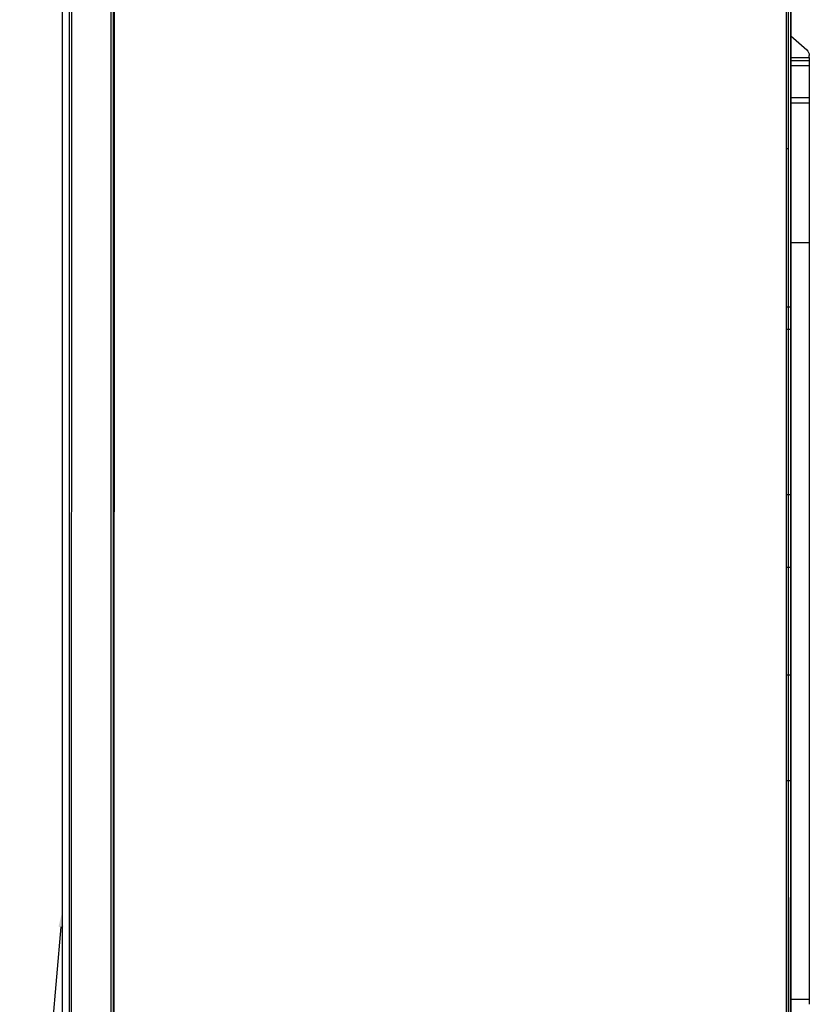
# Model space of a CAD drawing. Header units: millimetres. Extents: x 922208 to 1069538, y -182208 to -99877.
# Tile 199 of 256: x 998254 to 998467, y -161868 to -161603. Entities that reach past the tile are written whole.
import ezdxf
from ezdxf import colors
from ezdxf.entities.mleader import LeaderData, LeaderLine
from ezdxf.math import Vec2, Vec3

# ---------------------------------------------------------------- set-up
doc = ezdxf.new("R2010")
doc.units = ezdxf.units.MM
doc.header["$MEASUREMENT"] = 0
doc.layers.add('IS_KLIM Opis_Średnice', color=7, linetype='Continuous', lineweight=9)
doc.layers.add('IS_KLIM_urządzenia', color=3, linetype='Continuous')

# ---------------------------------------------------------------- blocks, each defined once
blk = doc.blocks.new('G$CFEA986A8')
at = {"layer": 'IS_KLIM_urządzenia', "linetype": 'Continuous'}
for p, q in [((247.78, 196.29), (251.6, 200.59)), ((253.61, 201.26), (253.09, 201.26)), ((255.91, 201.26), (264.42, 201.26)), ((303.61, 201.26), (507.43, 201.26)), ((507.43, 196.29), (507.43, 201.26)), ((507.43, 201.26), (508.86, 201.26)), ((278.23, 195.58), (278.23, 195.13)), ((320.84, 196.24), (320.84, 196.29)), ((320.84, 195.58), (320.84, 196.24)), ((320.84, 195.13), (320.84, 195.58)), ((326.83, 196.24), (326.83, 196.29)), ((326.83, 195.58), (326.83, 196.24)), ((326.83, 195.13), (326.83, 195.58)), ((371.52, 196.29), (371.52, 196.24)), ((371.52, 196.24), (371.52, 195.58)), ((371.52, 195.58), (371.52, 195.13)), ((391.02, 196.24), (391.02, 196.29)), ((391.02, 195.13), (391.02, 195.58)), ((420.02, 196.29), (420.02, 196.24)), ((420.02, 195.13), (420.02, 195.58)), ((448.64, 196.29), (448.64, 196.24)), ((448.64, 195.58), (448.64, 195.13)), ((46.52, 13.96), (921.55, 13.84)), ((48.58, 13.7), (919.48, 13.58)), ((919.48, 13.06), (48.58, 13.18)), ((58.73, 0), (909.33, -0.12)), ((58.74, 2.46), (909.33, 2.34)), ((909.33, 1.87), (58.74, 1.98))]:
    blk.add_line(p, q, dxfattribs=at)
at = {"layer": 'IS_KLIM_urządzenia', "linetype": 'Continuous', "extrusion": (0, 0, -1)}
blk.add_arc((-253.09, 199.26), 2, 41.5986, 90, dxfattribs=at)
at = {"layer": 'IS_KLIM_urządzenia', "linetype": 'Continuous'}
for points, degree in [([(253.61, 196.29), (253.61, 197.95), (253.61, 199.6), (253.61, 201.26)], 3), ([(254.48, 196.29), (254.48, 197.95), (254.48, 199.6), (254.48, 201.26)], 3), ([(254.48, 201.26), (254.96, 201.26), (255.43, 201.26), (255.91, 201.26)], 3), ([(255.91, 201.26), (255.91, 199.6), (255.91, 197.95), (255.91, 196.29)], 3), ([(264.42, 196.29), (264.42, 197.95), (264.42, 199.6), (264.42, 201.26)], 3), ([(264.42, 201.26), (264.93, 201.26), (265.45, 201.26), (265.97, 201.26)], 3), ([(265.97, 201.26), (265.97, 196.29)], 1), ([(303.61, 201.26), (303.61, 196.29)], 1), ([(239.13, 196.29), (266.37, 196.29), (293.61, 196.29), (320.84, 196.29)], 3), ([(320.84, 196.24), (293.61, 196.24), (266.37, 196.24), (239.13, 196.24)], 3), ([(239.13, 195.58), (252.17, 195.58), (265.2, 195.58), (278.23, 195.58)], 3), ([(278.23, 195.13), (265.2, 195.13), (252.17, 195.13), (239.13, 195.13)], 3), ([(320.84, 196.29), (322.84, 196.29), (324.84, 196.29), (326.83, 196.29)], 3), ([(326.83, 196.24), (324.84, 196.24), (322.84, 196.24), (320.84, 196.24)], 3), ([(320.84, 195.58), (322.84, 195.58), (324.84, 195.58), (326.83, 195.58)], 3), ([(326.83, 195.13), (324.84, 195.13), (322.84, 195.13), (320.84, 195.13)], 3), ([(371.52, 196.24), (356.63, 196.24), (341.73, 196.24), (326.83, 196.24)], 3), ([(326.83, 195.58), (341.73, 195.58), (356.63, 195.58), (371.52, 195.58)], 3), ([(371.52, 195.13), (356.63, 195.13), (341.73, 195.13), (326.83, 195.13)], 3), ([(371.52, 196.29), (378.02, 196.29), (384.52, 196.29), (391.02, 196.29)], 3), ([(391.02, 196.24), (384.52, 196.24), (378.02, 196.24), (371.52, 196.24)], 3), ([(371.52, 195.58), (378.02, 195.58), (384.52, 195.58), (391.02, 195.58)], 3), ([(391.02, 195.13), (384.52, 195.13), (378.02, 195.13), (371.52, 195.13)], 3), ([(391.02, 196.29), (400.69, 196.29), (410.36, 196.29), (420.02, 196.29)], 3), ([(391.02, 195.58), (391.02, 195.8), (391.02, 196.02), (391.02, 196.24)], 3), ([(420.02, 196.24), (410.36, 196.24), (400.69, 196.24), (391.02, 196.24)], 3), ([(391.02, 195.58), (400.69, 195.58), (410.36, 195.58), (420.02, 195.58)], 3), ([(420.02, 195.13), (410.36, 195.13), (400.69, 195.13), (391.02, 195.13)], 3), ([(420.02, 196.29), (429.56, 196.29), (439.1, 196.29), (448.64, 196.29)], 3), ([(420.02, 195.58), (420.02, 195.8), (420.02, 196.02), (420.02, 196.24)], 3), ([(420.02, 195.58), (429.56, 195.58), (439.1, 195.58), (448.64, 195.58)], 3), ([(448.64, 196.29), (505.06, 196.29), (561.48, 196.29), (772.5, 196.17)], 3), ([(448.64, 196.24), (448.64, 196.02), (448.64, 195.8), (448.64, 195.58)], 3), ([(772.5, 196.12), (561.48, 196.24), (505.06, 196.24), (448.64, 196.24)], 3), ([(772.5, 195.01), (561.48, 195.13), (505.06, 195.13), (448.64, 195.13)], 3)]:
    blk.add_open_spline(points, degree=degree, dxfattribs=at)
for points, knots in [([(253.61, 201.26), (253.87, 201.26), (254.14, 201.26), (254.43, 201.26), (254.45, 201.26), (254.48, 201.26)], [0, 0, 0, 0, 0.911049, 0.911049, 1, 1, 1, 1]), ([(265.97, 201.26), (266.02, 201.26), (266.06, 201.26), (270.28, 201.26), (274.45, 201.26), (286.95, 201.26), (295.28, 201.26), (303.61, 201.26)], [0, 0, 0, 0, 0.003771, 0.003771, 0.335869, 0.335869, 1, 1, 1, 1]), ([(278.23, 195.58), (285.33, 195.58), (292.43, 195.58), (306.64, 195.58), (313.74, 195.58), (320.84, 195.58)], [0, 0, 0, 0, 0.5, 0.5, 1, 1, 1, 1]), ([(320.84, 195.13), (320.51, 195.13), (320.18, 195.13), (318.51, 195.13), (317.18, 195.13), (310.51, 195.13), (305.18, 195.13), (292.64, 195.13), (285.43, 195.13), (278.23, 195.13)], [0, 0, 0, 0, 0.023466, 0.023466, 0.117331, 0.117331, 0.49279, 0.49279, 1, 1, 1, 1]), ([(326.83, 196.29), (337.74, 196.29), (348.64, 196.29), (363.53, 196.29), (367.53, 196.29), (371.52, 196.29)], [0, 0, 0, 0, 0.731807, 0.731807, 1, 1, 1, 1]), ([(448.64, 196.24), (441.24, 196.24), (433.84, 196.24), (424.3, 196.24), (422.16, 196.24), (420.02, 196.24)], [0, 0, 0, 0, 0.776026, 0.776026, 1, 1, 1, 1]), ([(448.64, 195.13), (441.24, 195.13), (433.84, 195.13), (424.3, 195.13), (422.16, 195.13), (420.02, 195.13)], [0, 0, 0, 0, 0.776026, 0.776026, 1, 1, 1, 1]), ([(448.64, 195.58), (499.41, 195.58), (550.18, 195.58), (761.2, 195.46), (766.85, 195.46), (772.5, 195.46)], [0, 0, 0, 0, 0.899861, 0.899861, 1, 1, 1, 1])]:
    blk.add_open_spline(points, degree=3, knots=knots, dxfattribs=at)

msp = doc.modelspace()

# ---------------------------------------------------------------- block references
at = {"layer": 'IS_KLIM_urządzenia', "rotation": 270}
msp.add_blockref('G$CFEA986A8', (998265.29, -161359.31), dxfattribs=at)

# ---------------------------------------------------------------- next in the draw order: leaders
at = {"layer": 'IS_KLIM Opis_Średnice', "ltscale": 30}
ml = msp.add_multileader_mtext('Standard', dxfattribs=at)
ml.set_content('{\\fArial|b0|i0|c238|p0;\\C7;Odprowadzenie skroplin (przewód tłoczny) od klimatyzatora zastosować pompkę skroplin. W związku z brakiiem w pobliżu istenijącego pionu kanalizacyji sanitarnej skropliny z klimatyzacji zaleca się odprowadzić na zewnątrz budynku. W tym celu należy zamontować rurę odpływową, która skieruje wodę do rynny lub specjalnego zbiornika. Należy pamiętać o regularnym opróżnianiu zbiornika, aby zapobiec jego przepełnieniu. Ustalić bezpośrednio z Inwestrem podczas  robót budowlanych.  }', color=256)
ml.set_leader_properties()
ml.build(insert=Vec2(0, 0))
ml.multileader.update_dxf_attribs({"text_left_attachment_type": 6, "text_right_attachment_type": 6, "dogleg_length": 0.36})
ctx = ml.context
ctx.base_point, ctx.char_height, ctx.plane_origin, ctx.plane_y_axis = Vec3(988606.51, -161888.39), 150, Vec3(1015774.7, -155091.81), Vec3(0, -1)
ctx.left_attachment, ctx.right_attachment = 6, 6
notes = []
notes.append((ctx, [(0, (1, 1, 0), (996909.99, -161888.39), (-1, 0), 0.36, [(1, [(998265.23, -161843.34), (997915.23, -165859.19)], 256, [])])]))
ctx.mtext.insert, ctx.mtext.width, ctx.mtext.flow_direction = Vec3(988608.51, -161694.29), 8371.2038, 5
ctx.mtext.has_bg_fill, ctx.mtext.bg_color, ctx.mtext.bg_scale_factor, ctx.mtext.bg_transparency, ctx.mtext.use_window_bg_color = 1, -939524096, 1.5, 0, 1
for ctx, leaders in notes:
    for number, flags, end, landing, length, lines in leaders:
        leader = LeaderData()
        leader.index, (leader.has_last_leader_line, leader.has_dogleg_vector, leader.attachment_direction) = number, flags
        leader.last_leader_point, leader.dogleg_vector, leader.dogleg_length = Vec3(end), Vec3(landing), length
        for number, points, colour, breaks in lines:
            line = LeaderLine()
            line.index, line.vertices, line.color, line.breaks = number, Vec3.list(points), colors.encode_raw_color(colour), breaks
            leader.lines.append(line)
        ctx.leaders.append(leader)

doc.saveas('drawing.dxf')
